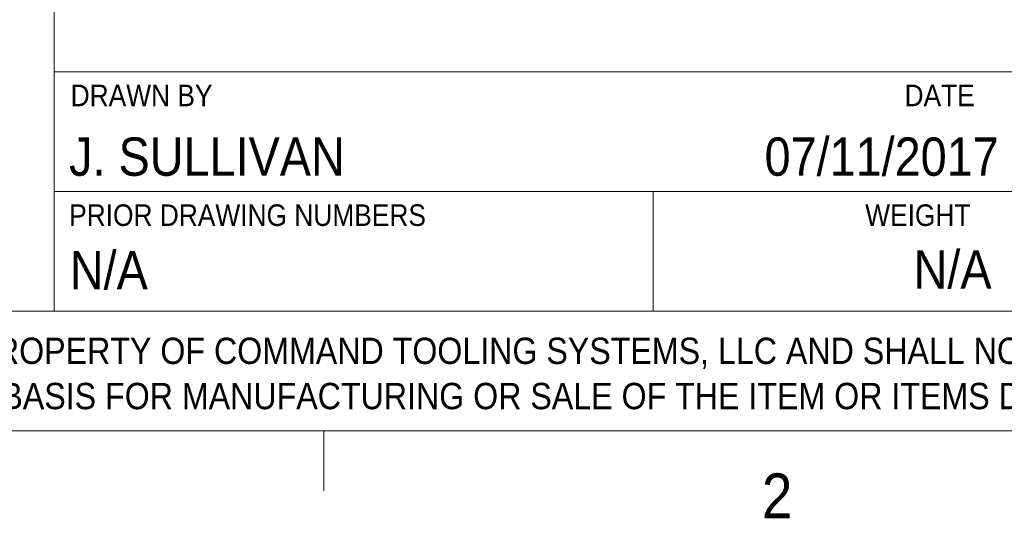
# Model space of a CAD drawing. Header units: inches. Extents: x 0.5 to 16.5, y 0.2 to 10.8.
# Tile 2 of 5: x 11.8 to 13.9, y 0.2 to 1.3. Entities that reach past the tile are written whole.
import ezdxf

# ---------------------------------------------------------------- set-up
doc = ezdxf.new("R2010")
doc.units = ezdxf.units.IN
doc.header["$MEASUREMENT"] = 0
doc.styles.add('SLDTEXTSTYLE2', font='GOTHIC.TTF', dxfattribs={"width": 0.913})

# ---------------------------------------------------------------- blocks, each defined once
blk = doc.blocks.new('SW_NOTE_0_2')
at = {"color": 0, "linetype": 'Continuous', "lineweight": 0, "char_height": 0.055, "attachment_point": 1, "style": 'SLDTEXTSTYLE2'}
for s, insert in [('NOTICE:  THIS DRAWING AND SPECIFICATION IS THE PROPERTY OF COMMAND TOOLING SYSTEMS, LLC AND SHALL NOT BE REPRODUCED, ', (0, 0.0702539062)), ('COPIED, OR DIVULGED IN WHOLE, OR IN PART AS THE BASIS FOR MANUFACTURING OR SALE OF THE ITEM OR ITEMS DISCLOSED.', (0, -0.0241161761))]:
    blk.add_mtext(s, dxfattribs=dict(at, insert=insert))

msp = doc.modelspace()

# ---------------------------------------------------------------- linework, layer by layer
at = {"color": 7, "linetype": 'Continuous', "lineweight": 18}
for p, q in [((11.875, 2.3), (11.875, 0.65)), ((11.875, 1.15), (16.375, 1.15)), ((11.875, 0.9), (16.375, 0.9)), ((13.125, 0.9), (13.125, 0.65)), ((9.875, 0.65), (16.375, 0.65)), ((16.375, 0.4), (0.625, 0.4)), ((12.4375, 0.4), (12.4375, 0.275))]:
    msp.add_line(p, q, dxfattribs=at)

# ---------------------------------------------------------------- block references
at = {"color": 7, "linetype": 'Continuous', "lineweight": 0}
msp.add_blockref('SW_NOTE_0_2', (9.9550947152, 0.5245655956), dxfattribs=at)

# ---------------------------------------------------------------- texts
at = {"color": 7, "linetype": 'Continuous', "lineweight": 0, "style": 'SLDTEXTSTYLE2'}
for s, insert, char_height, attachment_point in [('DRAWN BY', (11.9093137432, 1.1231103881), 0.045, 1), ('DATE', (13.6500738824, 1.1231103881), 0.045, 1), ('J. SULLIVAN', (11.9061919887, 1.0128669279), 0.08, 1), ('07/11/2017', (13.8466472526, 1.0128669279), 0.08, 3), ('PRIOR DRAWING NUMBERS', (11.9061919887, 0.8731103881), 0.045, 1), ('WEIGHT', (13.567941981, 0.8731103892), 0.045, 1), ('N/A', (11.9075748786, 0.7756637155), 0.08, 1), ('N/A', (13.8317166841, 0.7773491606), 0.08, 3), ('2', (13.352296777, 0.3113400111), 0.09375, 1)]:
    msp.add_mtext(s, dxfattribs=dict(at, insert=insert, char_height=char_height, attachment_point=attachment_point))

doc.saveas('drawing.dxf')
